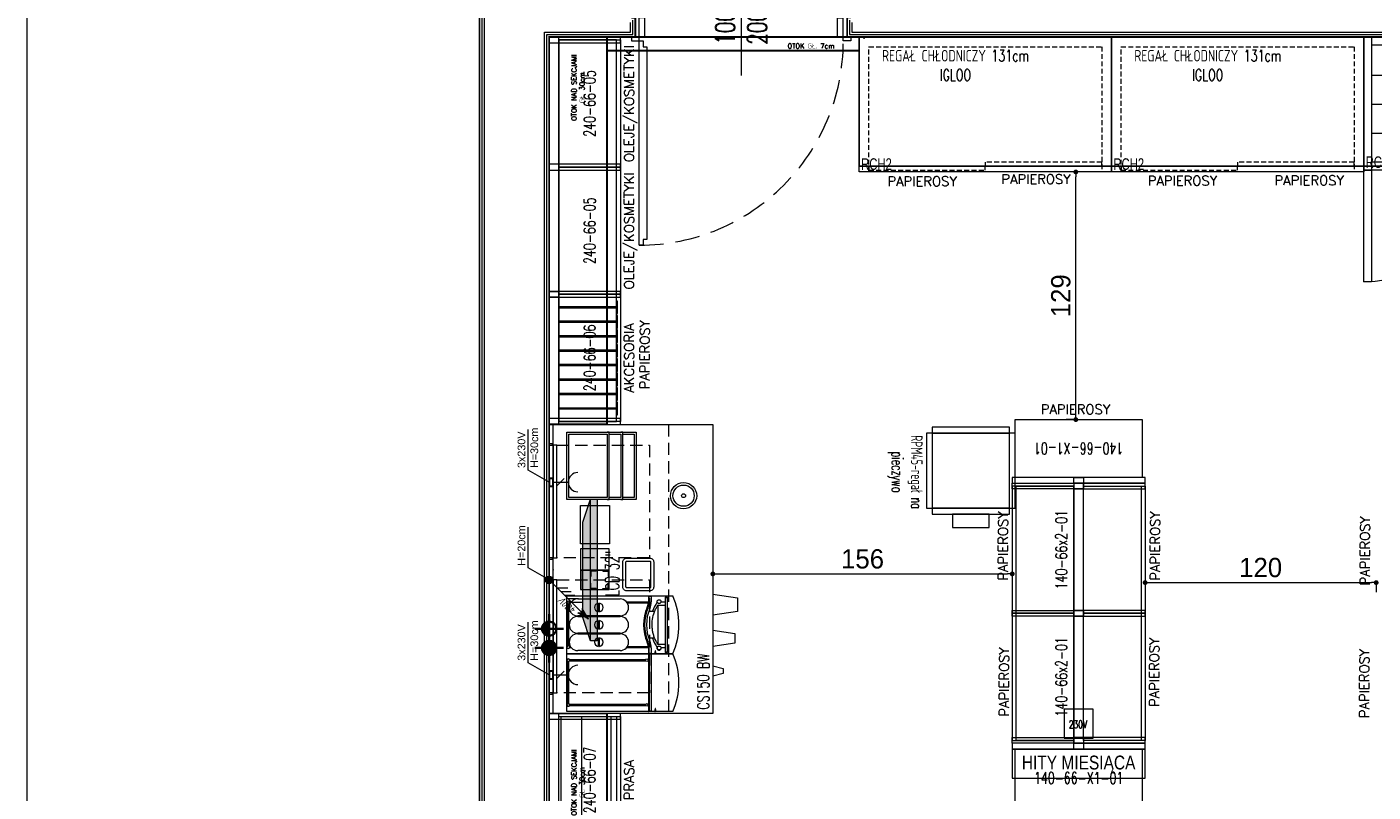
# Model space of a CAD drawing. Header units: millimetres. Extents: x -4835 to 23023, y -15404 to 3906.
# Tile 5 of 39: x -1839 to -1140, y 891 to 1288. Entities that reach past the tile are written whole.
import ezdxf
from ezdxf.enums import TextEntityAlignment as Align

# ---------------------------------------------------------------- set-up
doc = ezdxf.new("R2010")
doc.units = ezdxf.units.MM
doc.linetypes.add('DASHED', pattern=[19.05, 12.7, -6.35])
doc.layers.get('0').update_dxf_attribs({"lineweight": 9})
for name, color, linetype, lineweight in [('- AGP-1_OPISY', 7, 'Continuous', 9), ('Instalacje elektryczne', 1, 'Continuous', 15), ('Instalacje Wod-Kan', 92, 'Continuous', 35), ('MEBLE PKN', 150, 'Continuous', 9), ('Ślusarka_okienna', 30, 'Continuous', 13)]:
    doc.layers.add(name, color=color, linetype=linetype, lineweight=lineweight)
for name, color, linetype in [('Budowlane - Sciany Wew', 7, 'Continuous'), ('Indeksy_urządzeń_gastronomicznych', 242, 'Continuous'), ('Ściany', 51, 'Continuous')]:
    doc.layers.add(name, color=color, linetype=linetype)
doc.layers.add('Otok szary', color=7, linetype='Continuous', true_color=0x7d7d7d)
doc.styles.add('cebart', font='isocpeur.ttf', dxfattribs={"width": 0.7, "oblique": 15, "height": 10})
doc.styles.add('JACEK_07', font='simplex.shx', dxfattribs={"width": 0.7})
doc.styles.add('PL_D50', font='GOTHIC.TTF', dxfattribs={"height": 10})
doc.styles.add('RomanS', font='simplex.shx')
doc.styles.get("Standard").update_dxf_attribs({"font": 'arial.ttf'})
doc.styles.add('style1', font='simplex.shx', dxfattribs={"width": 0.6})
doc.dimstyles.new('PLANCO D50', dxfattribs={"dimscale": 0.5, "dimtxt": 10, "dimasz": 5, "dimexe": 10, "dimexo": 15, "dimgap": 5, "dimtad": 1, "dimdec": 0, "dimrnd": 0.5, "dimzin": 12, "dimtxsty": 'PL_D50', "dimblk": 'DOT', "dimcen": 1.25, "dimadec": 0, "dimazin": 0, "dimtfac": 1, "dimtdec": 0, "dimtmove": 1, "dimatfit": 3, "dimldrblk": 'DOT', "dimfxl": 10, "dimfxlon": 1, "dimarcsym": 0})

# ---------------------------------------------------------------- blocks, each defined once
blk = doc.blocks.new('*U234')
at = {"color": 7}
blk.add_lwpolyline([(55, 25), (55, -25)], dxfattribs=at)
for points in [[(-2, 5), (0, 5), (0, -5), (-2, -5), (-2, -7), (2, -7), (2, -5), (2, 7), (-2, 7), (-2, 5)], [(112, 5), (110, 5), (110, -5), (112, -5), (112, -7), (108, -7), (108, -5), (108, 7), (112, 7), (112, 5)], [(2, -5), (5, -5), (5, 5), (2, 5)], [(108, -5), (105, -5), (105, 5), (108, 5)]]:
    blk.add_lwpolyline(points)
blk.add_lwpolyline([(4, -7), (4, -10), (6, -10), (6, -110), (4, -110), (4, -113), (2, -113), (2, -7)], close=True)
at = {"linetype": 'DASHED'}
blk.add_arc((2, -7), 106, 270, 0, dxfattribs=at)
at = {"color": 7, "insert": (55, 0), "char_height": 10, "width": 10, "attachment_point": 5, "rotation": 90, "style": 'JACEK_07'}
blk.add_mtext('\\pxqc;100\\P200', dxfattribs=at)
blk = doc.blocks.new('40GAZ_podklad_lewy')
at = {"layer": 'Budowlane - Sciany Wew', "color": 251, "linetype": 'Continuous', "lineweight": 20}
for points in [[(1.25, -1.25), (1.25, -1496.75), (34.94, -1496.75), (34.94, -844.75), (79.67, -844.75), (79.67, -837.25)], [(192.17, -837.25), (192.17, -844.75), (794.93, -844.75), (794.93, -837.25)], [(2.5, -2.5), (2.5, -1495.5), (33.69, -1495.5), (33.69, -843.5), (78.42, -843.5), (78.42, -838.5)], [(193.42, -838.5), (193.42, -843.5), (793.68, -843.5), (793.68, -838.5)]]:
    blk.add_lwpolyline(points, dxfattribs=at)
at = {"layer": 'Ściany', "const_width": 1}
for points in [[(0, 0), (0, -1498), (36.19, -1498), (36.19, -846), (80.92, -846), (80.92, -836)], [(190.92, -836), (190.92, -846), (796.18, -846), (796.18, -836)]]:
    blk.add_lwpolyline(points, dxfattribs=at)
at = {"layer": 'Ślusarka_okienna'}
blk.add_blockref('*U234', (80.92, -841), dxfattribs=at)
blk = doc.blocks.new('kubki-z g góry')
for points in [[(6.17, 0), (4.79, -5.28), (3.48, -5.28), (2.17, -5.28), (0.79, 0)], [(24.71, 0), (23.02, -11.36), (20.47, -11.36), (17.93, -11.36), (16.24, 0)], [(43.44, 0), (41.52, -12.86), (37.98, -12.86), (34.44, -12.86), (32.52, 0)]]:
    blk.add_lwpolyline(points)
blk = doc.blocks.new('gn-230')
at = {"layer": 'Instalacje elektryczne'}
for p, q in [((-4, 0), (-19.8, 0)), ((-15.6, -3.8), (-8.1, 3.8))]:
    blk.add_line(p, q, dxfattribs=at)
at = {"layer": 'Instalacje elektryczne', "lineweight": 30}
blk.add_lwpolyline([(-4, -4), (0, -4), (0, 4), (-4, 4)], close=True, dxfattribs=at)
at = {"layer": 'Instalacje elektryczne'}
blk.add_arc((-29.8, 0), 10, 270, 90, dxfattribs=at)
blk = doc.blocks.new('Woda_zimna')
blk.add_hatch(color=256).paths.add_polyline_path([(0, 3.75, -0.414214), (3.75, 0), (-3.75, 0, -0.414214)])
for p, q in [((0, -7.5), (0, 7.5)), ((7.5, 0), (-7.5, 0))]:
    blk.add_line(p, q)
blk.add_circle((0, 0), 3.75)
blk = doc.blocks.new('Odplyw_wody')
blk.add_hatch(color=256).paths.add_polyline_path([(0, 3.75, -1), (0, -3.75, -1)])
for p, q in [((0, -7.5), (0, 7.5)), ((7.5, 0), (-7.5, 0))]:
    blk.add_line(p, q)
blk.add_circle((0, 0), 3.75)
blk = doc.blocks.new('K-400')
at = {"layer": 'Instalacje elektryczne'}
h = blk.add_hatch(color=256, dxfattribs=at)
h.paths.add_polyline_path([(40.8, 40.8), (33.9, 33.9), (34.3, 29.7)])
h.paths.add_polyline_path([(29.7, 34.3), (33.9, 33.9), (40.8, 40.8)])
blk.add_hatch(color=256, dxfattribs=at).paths.add_polyline_path([(4, 0, 1), (-4, 0, 1)])
for p, q in [((0, 0), (40.8, 40.8)), ((19.8, 30.4), (19.8, 19.8)), ((23.6, 34.2), (23.6, 23.6)), ((40.8, 40.8), (29.7, 34.3)), ((29.7, 34.3), (33.9, 33.9)), ((34.3, 29.7), (33.9, 33.9)), ((40.8, 40.8), (34.3, 29.7)), ((8.7, 19.3), (8.7, 8.7)), ((12.4, 23), (12.4, 12.4)), ((16.1, 26.7), (16.1, 16.1))]:
    blk.add_line(p, q, dxfattribs=at)
blk.add_circle((0, 0), 3.96, dxfattribs=at)
at = {"layer": 'Instalacje elektryczne', "style": 'cebart', "oblique": 15, "width": 0.7}
blk.add_text('400V', height=8, rotation=225, dxfattribs=at).set_placement((30.9, 28.4))
blk = doc.blocks.new('FRANKE Spectra VETRO S V')
at = {"layer": 'MEBLE PKN'}
for p, q in [((0, 0), (30, 0)), ((0, -423), (0, 0)), ((30, -1.3), (30, 0)), ((30, 0), (38, 0)), ((38, 0), (262, 0)), ((38, 0), (38, -1.3)), ((262, -1.3), (262, 0)), ((262, 0), (270, 0)), ((270, 0), (300, 0)), ((270, 0), (270, -1.3)), ((300, 0), (300, -423)), ((16, -276), (16, -56)), ((30, -23.8), (30, -12.7)), ((38, -12.7), (38, -17.9)), ((259.5, -4.5), (40.5, -4.5)), ((40.5, -9.5), (259.5, -9.5)), ((104, -56), (104, -276)), ((106, -276), (106, -56)), ((194, -56), (194, -276)), ((196, -276), (196, -56)), ((262, -17.9), (262, -12.7)), ((270, -12.7), (270, -23.8)), ((284, -56), (284, -276)), ((82.2, -162.5), (37.8, -162.5)), ((37.8, -169.5), (82.2, -169.5)), ((172.2, -162.5), (127.8, -162.5)), ((127.8, -169.5), (172.2, -169.5)), ((262.2, -162.5), (217.8, -162.5)), ((217.8, -169.5), (262.2, -169.5)), ((30, -423), (30, -308.2)), ((38, -314.1), (38, -422.6)), ((262, -422.6), (262, -314.1)), ((270, -308.2), (270, -423)), ((30, -423), (0, -423)), ((0, -550), (0, -423)), ((0.1, -457), (0.1, -426)), ((1.6, -426), (1.6, -457)), ((2, -438), (2, -428)), ((2, -428), (30, -428)), ((30, -438), (2, -438)), ((5, -424.5), (3.1, -424.5)), ((3.1, -458.5), (8.7, -458.5)), ((8.7, -460), (3.1, -460)), ((5, -428), (5, -423)), ((8.7, -458.5), (10.6, -458.5)), ((8.7, -458.5), (8.7, -460)), ((10.6, -460), (8.7, -460)), ((15.1, -458.5), (10.6, -458.5)), ((10.6, -460), (10.6, -458.5)), ((10.6, -460), (15.1, -460)), ((15.1, -460), (15.1, -458.5)), ((30, -510.7), (30, -488.5)), ((48.5, -472.6), (48.5, -473.7)), ((48.5, -473.7), (251.4, -473.7)), ((48.5, -510.7), (48.5, -473.7)), ((80, -456.2), (80, -425.1)), ((220, -425.1), (220, -456.2)), ((251.4, -473.7), (251.4, -472.6)), ((251.4, -473.7), (251.4, -510.7)), ((300, -423), (270, -423)), ((270, -428), (298, -428)), ((298, -438), (270, -438)), ((270, -488.5), (270, -510.7)), ((295, -423), (295, -428)), ((298, -428), (298, -438)), ((300, -423), (300, -550)), ((6, -512.2), (7.5, -510.7)), ((7.5, -512.2), (6, -512.2)), ((6, -512.2), (6, -521.2)), ((6, -521.2), (7.5, -521.2)), ((7.5, -522.7), (6, -521.2)), ((7.5, -510.7), (7.5, -512.2)), ((292.5, -510.7), (7.5, -510.7)), ((7.5, -512.2), (292.5, -512.2)), ((7.5, -521.2), (7.5, -512.2)), ((7.5, -521.2), (7.5, -522.7)), ((292.5, -521.2), (7.5, -521.2)), ((7.5, -522.7), (292.5, -522.7)), ((292.5, -510.7), (294, -512.2)), ((292.5, -512.2), (292.5, -510.7)), ((294, -512.2), (292.5, -512.2)), ((292.5, -512.2), (292.5, -521.2)), ((294, -521.2), (292.5, -522.7)), ((292.5, -521.2), (294, -521.2)), ((292.5, -522.7), (292.5, -521.2)), ((294, -521.2), (294, -512.2))]:
    blk.add_line(p, q, dxfattribs=at)
for centre in [(29.7, -478.7), (270.2, -478.7)]:
    blk.add_circle(centre, 9.8, dxfattribs=at)
for centre, radius, start, end in [((60, -56), 44, 0, 180), ((34, -7), 7, 20.92483, 339.07517), ((34, -7), 7, 339.07517, 20.92483), ((150, -56), 44, 0, 180), ((240, -56), 44, 0, 180), ((266, -7), 7, 159.07517, 200.92483), ((266, -7), 7, 200.92483, 159.07517), ((60, -166), 22.5, 8.94902, 171.05098), ((60, -166), 22.5, 188.94902, 351.05098), ((150, -166), 22.5, 8.94902, 171.05098), ((150, -166), 22.5, 188.94902, 351.05098), ((240, -166), 22.5, 8.94902, 171.05098), ((240, -166), 22.5, 188.94902, 351.05098), ((60, -276), 44, 180, 0), ((150, -276), 44, 180, 0), ((240, -276), 44, 180, 0), ((30, -348), 75, 276.1232, 293.16888), ((150, -628.4), 230, 66.83112, 113.16888), ((150, -628.4), 225, 66.83112, 113.16888), ((150, -628.4), 215, 66.83112, 113.16888), ((270, -348), 75, 246.83112, 263.8768), ((3.1, -426), 3, 90, 180), ((3.1, -457), 3, 180, 270), ((3.1, -426), 1.5, 90, 180), ((3.1, -457), 1.5, 180, 270), ((29.7, -478.7), 11.8, 64.38688, 271.21915), ((29.7, -478.7), 10.9, 66.70282, 271.3087), ((30, -348), 80, 270, 293.16888), ((30, -348), 75, 270, 276.1232), ((30, -348), 90, 270, 293.16888), ((150, -628.4), 197.4, 110.77174, 126.35998), ((150, -628.4), 197.4, 53.64002, 69.22826), ((270, -348), 90, 246.83112, 270), ((270, -348), 80, 246.83112, 270), ((270, -348), 75, 263.8768, 270), ((150, -214.4), 367.6, 245.91485, 294.08515)]:
    blk.add_arc(centre, radius, start, end, dxfattribs=at)
blk.add_open_spline([(48.5, -472.6), (53.3, -469.5), (58.3, -466.6), (69.2, -460.8), (75.3, -458.1), (87.5, -453.2), (93.7, -451.1), (106.1, -447.7), (112.4, -446.2), (125.2, -444), (131.8, -443.3), (151.7, -442), (165.2, -442.6), (191.7, -446.7), (204.7, -450.2), (223.1, -457.4), (229.1, -460.1), (240.6, -466), (246.2, -469.2), (251.4, -472.6)], degree=3, knots=[41.807527, 41.807527, 41.807527, 41.807527, 43.46432, 43.46432, 45.408669, 45.408669, 47.353018, 47.353018, 49.266227, 49.266227, 51.179436, 51.179436, 55.005855, 55.005855, 58.832274, 58.832274, 60.745484, 60.745484, 62.658693, 62.658693, 62.658693, 62.658693], dxfattribs=at)
blk = doc.blocks.new('lodówka na mleko franke')
at = {"layer": 'MEBLE PKN'}
for p, q in [((0, 0), (3, 0)), ((0, -42.3), (0, 0)), ((3, -0.13), (3, 0)), ((3, 0), (3.8, 0)), ((3.8, 0), (26.2, 0)), ((3.8, 0), (3.8, -0.13)), ((26.2, -0.13), (26.2, 0)), ((26.2, 0), (27, 0)), ((27, 0), (30, 0)), ((27, 0), (27, -0.13)), ((30, 0), (30, -42.3)), ((3, -40.98), (3, -1.27)), ((3.8, -1.27), (3.8, -40.98)), ((25.95, -0.45), (4.05, -0.45)), ((4.05, -0.95), (25.95, -0.95)), ((26.2, -40.98), (26.2, -1.27)), ((27, -1.27), (27, -40.98)), ((30.01, -42.3), (0, -42.3)), ((0, -55), (0, -42.3)), ((0.01, -45.7), (0.01, -42.6)), ((0.16, -42.6), (0.16, -45.7)), ((0.2, -43.8), (0.2, -42.8)), ((0.5, -42.45), (0.31, -42.45)), ((0.31, -45.85), (0.87, -45.85)), ((0.87, -46), (0.31, -46)), ((0.5, -42.8), (0.5, -42.3)), ((0.87, -45.85), (1.06, -45.85)), ((0.87, -45.85), (0.87, -46)), ((1.06, -46), (0.87, -46)), ((1.51, -45.85), (1.06, -45.85)), ((1.06, -46), (1.06, -45.85)), ((1.06, -46), (1.51, -46)), ((1.51, -46), (1.51, -45.85)), ((30, -42.3), (30, -55))]:
    blk.add_line(p, q, dxfattribs=at)
for points in [[(30.2, -42.8), (0, -42.8)], [(30.2, -43.8), (0, -43.8)]]:
    blk.add_lwpolyline(points, dxfattribs=at)
for centre in [(3.4, -41.55), (26.6, -41.55)]:
    blk.add_circle(centre, 0.7, dxfattribs=at)
for centre, radius, start, end in [((3.4, -0.7), 0.7, 20.92483, 339.07517), ((3.4, -0.7), 0.7, 339.07517, 20.92483), ((26.6, -0.7), 0.7, 159.07517, 200.92483), ((26.6, -0.7), 0.7, 200.92483, 159.07517), ((0.31, -42.6), 0.3, 90, 180), ((0.31, -45.7), 0.3, 180, 270), ((0.31, -42.6), 0.15, 90, 180), ((0.31, -45.7), 0.15, 180, 270), ((15, -21.44), 36.76, 245.91485, 294.08515)]:
    blk.add_arc(centre, radius, start, end, dxfattribs=at)
blk = doc.blocks.new('ekspozytor- pokrywki i cukier')
at = {"layer": 'MEBLE PKN'}
for points in [[(5, 11), (5, 0), (-10, 0), (-10, 11)], [(5, 0), (5, -10), (-10, -10), (-10, 0)]]:
    blk.add_lwpolyline(points, close=True, dxfattribs=at)
for points in [[(4, 0), (4, -10)], [(-9.75, -3.25), (-9.75, -0.25), (-6.75, -0.25), (-6.75, -0.5), (-9.5, -0.5), (-9.5, -3.25), (-9.75, -3.25)], [(-9.75, -6.75), (-9.75, -9.75), (-6.75, -9.75), (-6.75, -9.5), (-9.5, -9.5), (-9.5, -6.75), (-9.75, -6.75)], [(-0.25, -3.25), (-0.25, -0.25), (-3.25, -0.25), (-3.25, -0.5), (-0.5, -0.5), (-0.5, -3.25), (-0.25, -3.25)], [(-0.25, -6.75), (-0.25, -9.75), (-3.25, -9.75), (-3.25, -9.5), (-0.5, -9.5), (-0.5, -6.75), (-0.25, -6.75)]]:
    blk.add_lwpolyline(points, dxfattribs=at)
blk = doc.blocks.new('witryna A')
at = {"layer": 'MEBLE PKN'}
blk.add_lwpolyline([(-5, 0), (30, 0), (30, -36), (-5, -36)], close=True, dxfattribs=at)
for points in [[(-4, -21), (-4, -1), (29, -1), (29, -21)], [(-5, -21), (-5, -22), (30, -22), (30, -21)], [(29, -21), (-4, -21)], [(-4, -28), (-4, -22)], [(29, -22), (29, -28)], [(-5, -28), (-5, -29), (30, -29), (30, -28)], [(29, -28), (-4, -28)], [(29, -29), (29, -35), (-4, -35), (-4, -29)]]:
    blk.add_lwpolyline(points, dxfattribs=at)
blk = doc.blocks.new('*U299')
for points in [[(0, 0), (150, 0)], [(10, -2), (10.2, -2), (10.2, -1.8), (10.5, -1.8), (10.5, -2), (10.5, -2), (10.7, -2), (10.7, 0), (10, 0), (10, -2)], [(69.3, -2), (69.5, -2), (69.5, -1.8), (69.8, -1.8), (69.8, -2), (69.8, -2), (70, -2), (70, 0), (69.3, 0), (69.3, -2)], [(80, -2), (80.2, -2), (80.2, -1.8), (80.5, -1.8), (80.5, -2), (80.5, -2), (80.7, -2), (80.7, 0), (80, 0), (80, -2)], [(139.3, -2), (139.5, -2), (139.5, -1.8), (139.8, -1.8), (139.8, -2), (139.8, -2), (140, -2), (140, 0), (139.3, 0), (139.3, -2)], [(0, -2), (9.3, -2)], [(140, -2), (150, -2), (150, -85), (0, -85), (0, -2), (10, -2)], [(10.7, -2), (69.3, -2)], [(10.7, -2), (69.3, -2)], [(70, -2), (80, -2)], [(80.7, -2), (139.3, -2)], [(80.7, -2), (139.3, -2)]]:
    blk.add_lwpolyline(points)
at = {"linetype": 'DASHED', "ltscale": 0.5}
blk.add_lwpolyline([(0, 0), (150, 0), (150, -62), (0, -62)], close=True, dxfattribs=at)
for points in [[(10.7, -2), (10.7, -4), (69.3, -4), (69.3, -2)], [(80.7, -2), (80.7, -4), (139.3, -4), (139.3, -2)], [(88, -16.2), (108, -16.2), (108, -31.4), (88, -31.4)]]:
    blk.add_lwpolyline(points, close=True)
at = {"color": 253, "linetype": 'DASHED', "ltscale": 0.5, "true_color": 0x9e9e9e}
for points in [[(10.7, -4), (69.3, -4), (69.3, -52.03), (10.7, -52.03)], [(80.7, -4), (139.3, -4), (139.3, -52.03), (80.7, -52.03)]]:
    blk.add_lwpolyline(points, close=True, dxfattribs=at)
blk.add_lwpolyline([(63.64, -46.29), (63.64, -40.29, -0.414214), (65.64, -38.29), (78.64, -38.29, -0.414214), (80.64, -40.29), (80.64, -52.29, -0.414215), (78.64, -54.29), (65.64, -54.29, -0.414217), (63.64, -52.29, 0.000006), (63.64, -46.29)], format="xyb")
blk.add_lwpolyline([(65.24, -46.29), (65.24, -40.29, -0.414214), (65.64, -39.89), (78.64, -39.89, -0.414214), (79.04, -40.29), (79.04, -52.29, -0.414214), (78.64, -52.69), (65.64, -52.69, -0.414217), (65.24, -52.29, 0.000006)], format="xyb", close=True)
for radius in [6.8, 5.5, 1]:
    blk.add_circle((113, -69.8), radius)
at = {"layer": 'Instalacje elektryczne'}
for points in [[(20, 0), (26.25, 10.83), (47.42, 10.83)], [(69.3, 0), (75.55, 10.83), (96.72, 10.83)], [(120, 0), (126.25, 10.83), (147.42, 10.83)]]:
    blk.add_lwpolyline(points, dxfattribs=at)
for name, p in [('lodówka na mleko franke', (1, -9.2)), ('witryna A', (116, -9.2)), ('kubki-z g góry', (18.53, -85))]:
    blk.add_blockref(name, p)
at = {"xscale": 0.1, "yscale": 0.1, "zscale": 0.1}
blk.add_blockref('FRANKE Spectra VETRO S V', (31, -9.2), dxfattribs=at)
at = {"xscale": -1, "rotation": 270.0000000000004}
blk.add_blockref('ekspozytor- pokrywki i cukier', (74.39, -21.2), dxfattribs=at)
at = {"layer": 'Instalacje elektryczne', "xscale": 0.5, "yscale": 0.5, "zscale": 0.5}
for name, p, rotation in [('gn-230', (20, 0), 90), ('K-400', (69.3, 0), 180), ('gn-230', (120, 0), 90)]:
    blk.add_blockref(name, p, dxfattribs=dict(at, rotation=rotation))
at = {"layer": 'Instalacje Wod-Kan'}
for name, p in [('Odplyw_wody', (34, 0)), ('Woda_zimna', (44, 0))]:
    blk.add_blockref(name, p, dxfattribs=at)
at = {"color": 7, "insert": (152, -83), "char_height": 6, "width": 150, "attachment_point": 9, "style": 'JACEK_07'}
blk.add_mtext('\\pxql;CS150 BW', dxfattribs=at)
at = {"layer": 'Instalacje elektryczne', "char_height": 4, "width": 32.4538, "attachment_point": 1}
for s, insert in [('3x230V\\PH=30cm', (27.36, 16.39)), ('H=20cm', (76.66, 16.39)), ('3x230V\\PH=30cm', (127.36, 16.39))]:
    blk.add_mtext(s, dxfattribs=dict(at, insert=insert))
blk = doc.blocks.new('*U307')
for points in [[(-3, 33), (-3, -33), (-33, -33), (-33, 33)], [(-3, 34.5), (-3, -34.5), (0, -34.5), (0, 34.5)], [(0, -2.5), (-3, -2.5), (-3, 2.5), (0, 2.5)]]:
    blk.add_lwpolyline(points, close=True)
at = {"color": 7, "insert": (-18, 0), "char_height": 6, "width": 66, "attachment_point": 5, "rotation": 270, "style": 'JACEK_07'}
blk.add_mtext('140-66-X1-01', dxfattribs=at)
blk = doc.blocks.new('*U308')
for points in [[(-3, 33), (-3, -33), (-33, -33), (-33, 33)], [(-3, 34.5), (-3, -34.5), (0, -34.5), (0, 34.5)], [(0, -2.5), (-3, -2.5), (-3, 2.5), (0, 2.5)]]:
    blk.add_lwpolyline(points, close=True)
at = {"color": 7, "insert": (-18, 0), "char_height": 6, "width": 66, "attachment_point": 5, "rotation": 270, "style": 'JACEK_07'}
blk.add_mtext('140-66-X1-01', dxfattribs=at)
blk = doc.blocks.new('*U311')
for points in [[(0, -2.5), (0, 34.5), (3, 34.5), (3, -2.5), (0, -2.5)], [(1.5, 32.5), (67.5, 32.5), (67.5, 2.5), (1.5, 2.5)], [(66, -2.5), (66, 34.5), (69, 34.5), (69, -2.5), (66, -2.5)], [(0, 2.5), (0, -34.5), (3, -34.5), (3, 2.5), (0, 2.5)], [(0, 2.5), (3, 2.5), (3, -2.5), (0, -2.5)], [(66, 2.5), (66, -34.5), (69, -34.5), (69, 2.5), (66, 2.5)], [(69, 2.5), (66, 2.5), (66, -2.5), (69, -2.5)], [(1.5, -2.5), (67.5, -2.5), (67.5, -32.5), (1.5, -32.5)]]:
    blk.add_lwpolyline(points, close=True)
for points in [[(1.5, 2.5), (67.5, 2.5), (67.5, 34.5), (1.5, 34.5), (1.5, 2.5)], [(1.5, -2.5), (67.5, -2.5), (67.5, -34.5), (1.5, -34.5), (1.5, -2.5)]]:
    blk.add_lwpolyline(points)
at = {"color": 7, "insert": (34.5, 9), "char_height": 6, "width": 69, "attachment_point": 5, "style": 'JACEK_07'}
blk.add_mtext('140-66x2-01', dxfattribs=at)
blk = doc.blocks.new('*U312')
for points in [[(0, -2.5), (0, 34.5), (3, 34.5), (3, -2.5), (0, -2.5)], [(1.5, 32.5), (67.5, 32.5), (67.5, 2.5), (1.5, 2.5)], [(66, -2.5), (66, 34.5), (69, 34.5), (69, -2.5), (66, -2.5)], [(0, 2.5), (0, -34.5), (3, -34.5), (3, 2.5), (0, 2.5)], [(0, 2.5), (3, 2.5), (3, -2.5), (0, -2.5)], [(66, 2.5), (66, -34.5), (69, -34.5), (69, 2.5), (66, 2.5)], [(69, 2.5), (66, 2.5), (66, -2.5), (69, -2.5)], [(1.5, -2.5), (67.5, -2.5), (67.5, -32.5), (1.5, -32.5)]]:
    blk.add_lwpolyline(points, close=True)
for points in [[(1.5, 2.5), (67.5, 2.5), (67.5, 34.5), (1.5, 34.5), (1.5, 2.5)], [(1.5, -2.5), (67.5, -2.5), (67.5, -34.5), (1.5, -34.5), (1.5, -2.5)]]:
    blk.add_lwpolyline(points)
at = {"color": 7, "insert": (34.5, 9), "char_height": 6, "width": 69, "attachment_point": 5, "style": 'JACEK_07'}
blk.add_mtext('140-66x2-01', dxfattribs=at)
blk = doc.blocks.new('Hity Miesiąca')
at = {"layer": 'MEBLE PKN', "color": 242}
blk.add_lwpolyline([(-7.5, 20.75), (-7.5, 5.75), (7.5, 5.75), (7.5, 20.75), (-7.5, 20.75)], dxfattribs=at)
blk.add_lwpolyline([(-34.5, 0), (-34.5, -15), (34.5, -15), (34.5, 0)], close=True, dxfattribs=at)
at = {"layer": 'MEBLE PKN', "color": 242, "attachment_point": 1}
for s, insert, char_height, width, style in [('230V', (-5.07, 14.79), 4, 40.9208, 'JACEK_07'), ('\\pxqc;{\\fArial|b0|i0|c238|p34;\\W0.8;HITY MIESIĄCA}', (-32.07, -3.37), 7.2, 64.08, 'RomanS')]:
    blk.add_mtext(s, dxfattribs=dict(at, insert=insert, char_height=char_height, width=width, style=style))
blk = doc.blocks.new('Regały mobilne')
at = {"layer": 'MEBLE PKN'}
for points in [[(3, 0), (3, -46), (42, -46), (42, 0)], [(0, -43), (45, -43), (45, -3), (0, -3)], [(0, -3), (0, -43), (3, -43), (3, -3)], [(42, -3), (42, -43), (45, -43), (45, -3)], [(45, -13.5), (45, -32.5), (52, -32.5), (52, -13.5)]]:
    blk.add_lwpolyline(points, close=True, dxfattribs=at)
at = {"layer": '- AGP-1_OPISY', "color": 7, "insert": (23.29, -57.06), "char_height": 6, "width": 50, "attachment_point": 5, "style": 'style1'}
blk.add_mtext('RPM45-regał na pieczywo', dxfattribs=at)
blk = doc.blocks.new('_Dot')
at = {"color": 0, "linetype": 'ByBlock', "lineweight": -2}
blk.add_line((-0.5, 0), (-1, 0), dxfattribs=at)
at = {"color": 0, "linetype": 'ByBlock', "const_width": 0.5}
blk.add_lwpolyline([(-0.25, 0, 1), (0.25, 0, 1)], format="xyb", close=True, dxfattribs=at)
blk = doc.blocks.new('*D176')
at = {"color": 0, "lineweight": -2}
for p, q in [((15099.3, 8470.81), (15099.3, 8465.41)), ((15101.8, 8470.41), (15252.26, 8470.41)), ((15254.76, 8470.81), (15254.76, 8465.41))]:
    blk.add_line(p, q, dxfattribs=at)
at = {"layer": 'Defpoints', "color": 0}
for p in [(15099.3, 8548), (15254.76, 8487.5), (15254.76, 8470.41)]:
    blk.add_point(p, dxfattribs=at)
at = {"color": 0, "linetype": 'ByBlock', "lineweight": -2, "xscale": 2.5, "yscale": 2.5, "zscale": 2.5, "rotation": 180}
blk.add_blockref('_Dot', (15099.3, 8470.41), dxfattribs=at)
at = {"color": 0, "linetype": 'ByBlock', "lineweight": -2, "xscale": 2.5, "yscale": 2.5, "zscale": 2.5}
blk.add_blockref('_Dot', (15254.76, 8470.41), dxfattribs=at)
at = {"color": 0, "insert": (15177.03, 8478.16), "char_height": 10, "attachment_point": 5, "style": 'PL_D50'}
blk.add_mtext('156', dxfattribs=at)
blk = doc.blocks.new('*D177')
at = {"color": 0, "lineweight": -2}
for p, q in [((15323.76, 8466.31), (15323.76, 8460.91)), ((15326.26, 8465.91), (15441.26, 8465.91)), ((15443.76, 8466.31), (15443.76, 8460.91))]:
    blk.add_line(p, q, dxfattribs=at)
at = {"layer": 'Defpoints', "color": 0}
for p in [(15323.76, 8516), (15443.76, 8516), (15443.76, 8465.91)]:
    blk.add_point(p, dxfattribs=at)
at = {"color": 0, "linetype": 'ByBlock', "lineweight": -2, "xscale": 2.5, "yscale": 2.5, "zscale": 2.5, "rotation": 180}
blk.add_blockref('_Dot', (15323.76, 8465.91), dxfattribs=at)
at = {"color": 0, "linetype": 'ByBlock', "lineweight": -2, "xscale": 2.5, "yscale": 2.5, "zscale": 2.5}
blk.add_blockref('_Dot', (15443.76, 8465.91), dxfattribs=at)
at = {"color": 0, "insert": (15383.76, 8473.66), "char_height": 10, "attachment_point": 5, "style": 'PL_D50'}
blk.add_mtext('120', dxfattribs=at)
blk = doc.blocks.new('*D181')
at = {"color": 0, "lineweight": -2}
for p, q in [((15288.17, 8679), (15282.77, 8679)), ((15287.77, 8553), (15287.77, 8676.5)), ((15287.77, 8550.5), (15282.77, 8550.5))]:
    blk.add_line(p, q, dxfattribs=at)
at = {"layer": 'Defpoints', "color": 0}
for p in [(15287.77, 8679), (15301.27, 8679), (15289.26, 8550.5)]:
    blk.add_point(p, dxfattribs=at)
at = {"color": 0, "linetype": 'ByBlock', "lineweight": -2, "xscale": 2.5, "yscale": 2.5, "zscale": 2.5}
for p, rotation in [((15287.77, 8679), 90), ((15287.77, 8550.5), 270)]:
    blk.add_blockref('_Dot', p, dxfattribs=dict(at, rotation=rotation))
at = {"color": 0, "insert": (15280.02, 8614.75), "char_height": 10, "attachment_point": 5, "rotation": 90, "style": 'PL_D50'}
blk.add_mtext('129', dxfattribs=at)
blk = doc.blocks.new('240-66-06')
for points in [[(0, 0), (66, 0), (66, -32), (0, -32), (0, 0)], [(0, 0), (66, 0), (66, -32), (0, -32), (0, 0)], [(6.5, 0), (6.5, -30), (7, -30), (7, 0)], [(14, 0), (14, -30), (14.5, -30), (14.5, 0)], [(21.5, 0), (21.5, -30), (22, -30), (22, 0)], [(29, 0), (29, -30), (29.5, -30), (29.5, 0)], [(36.5, 0), (36.5, -30), (37, -30), (37, 0)], [(44, 0), (44, -30), (44.5, -30), (44.5, 0)], [(51.5, 0), (51.5, -30), (52, -30), (52, 0)], [(59, 0), (59, -30), (59.5, -30), (59.5, 0)]]:
    blk.add_lwpolyline(points)
for points in [[(66, 0), (0, 0), (0, -30), (66, -30)], [(64.5, 5), (64.5, -32), (67.5, -32), (67.5, 5), (64.5, 5)], [(64.5, 5), (67.5, 5), (67.5, 0), (64.5, 0)], [(3.5, -30.5), (10, -30.5), (10, -30), (3.5, -30)], [(11, -30.5), (17.5, -30.5), (17.5, -30), (11, -30)], [(18.5, -30.5), (25, -30.5), (25, -30), (18.5, -30)], [(26, -30.5), (32.5, -30.5), (32.5, -30), (26, -30)], [(33.5, -30.5), (40, -30.5), (40, -30), (33.5, -30)], [(41, -30.5), (47.5, -30.5), (47.5, -30), (41, -30)], [(48.5, -30.5), (55, -30.5), (55, -30), (48.5, -30)], [(56, -30.5), (62.5, -30.5), (62.5, -30), (56, -30)]]:
    blk.add_lwpolyline(points, close=True)
at = {"color": 7, "insert": (33, -16), "char_height": 6, "width": 66, "attachment_point": 5, "style": 'JACEK_07'}
blk.add_mtext('240-66-06', dxfattribs=at)
at = {"style": 'RomanS'}
blk.add_attdef('KATEGORIA', text='', height=5, dxfattribs=at).set_placement((33, -34), align=Align.TOP_CENTER)
blk = doc.blocks.new('*U478')
blk.add_lwpolyline([(-1.5, 0), (-1.5, -37), (1.5, -37), (1.5, 0), (-1.5, 0), (-1.5, -5), (1.5, -5)])
ref = blk.add_blockref('240-66-06', (0, -5))
ref.add_attrib('KATEGORIA', 'AKCESORIA', dxfattribs={"color": 7, "height": 5, "style": 'RomanS'}).set_placement((33, -39), align=Align.TOP_CENTER)
blk = doc.blocks.new('240-66-05')
blk.add_lwpolyline([(0, 0), (66, 0), (66, -32), (0, -32), (0, 0)])
blk.add_lwpolyline([(0, 0), (66, 0), (66, -32), (0, -32), (0, 0)])
for points in [[(66, 0), (0, 0), (0, -30), (66, -30)], [(64.5, 5), (64.5, -32), (67.5, -32), (67.5, 5), (64.5, 5)], [(67.5, 5), (64.5, 5), (64.5, 0), (67.5, 0)]]:
    blk.add_lwpolyline(points, close=True)
at = {"color": 7, "insert": (33, -16), "char_height": 6, "width": 66, "attachment_point": 5, "style": 'JACEK_07'}
blk.add_mtext('240-66-05', dxfattribs=at)
at = {"style": 'RomanS'}
blk.add_attdef('KATEGORIA', text='', height=5, dxfattribs=at).set_placement((33, -34), align=Align.TOP_CENTER)
blk = doc.blocks.new('*U479')
blk.add_lwpolyline([(-1.5, 0), (-1.5, -37), (1.5, -37), (1.5, 0), (-1.5, 0), (-1.5, -5), (1.5, -5)])
ref = blk.add_blockref('240-66-05', (0, -5))
ref.add_attrib('KATEGORIA', 'OLEJE/KOSMETYKI', dxfattribs={"color": 7, "height": 5, "style": 'RomanS'}).set_placement((33, -39), align=Align.TOP_CENTER)
blk = doc.blocks.new('*U480')
blk.add_lwpolyline([(-1.5, 0), (-1.5, -37), (1.5, -37), (1.5, 0), (-1.5, 0), (-1.5, -5), (1.5, -5)])
ref = blk.add_blockref('240-66-05', (0, -5))
ref.add_attrib('KATEGORIA', 'OLEJE/KOSMETYKI', dxfattribs={"color": 7, "height": 5, "style": 'RomanS'}).set_placement((33, -39), align=Align.TOP_CENTER)
blk = doc.blocks.new('240-66-07')
for p, q in [((0, -1.15), (66, -1.15)), ((0, -11.88), (66, -11.88)), ((0, -27.26), (66, -27.26))]:
    blk.add_line(p, q)
for points in [[(0, 0), (66, 0), (66, -30), (0, -30)], [(64.5, 5), (64.5, -32), (67.5, -32), (67.5, 5), (64.5, 5)], [(67.5, 5), (64.5, 5), (64.5, 0), (67.5, 0)]]:
    blk.add_lwpolyline(points, close=True)
blk.add_lwpolyline([(0, 0), (66, 0), (66, -32), (0, -32), (0, 0)])
at = {"color": 7, "insert": (33, -16), "char_height": 6, "width": 66, "attachment_point": 5, "style": 'JACEK_07'}
blk.add_mtext('240-66-07', dxfattribs=at)
at = {"style": 'RomanS'}
blk.add_attdef('KATEGORIA', text='', height=5, dxfattribs=at).set_placement((33, -34), align=Align.TOP_CENTER)
blk = doc.blocks.new('*U481')
blk.add_lwpolyline([(-1.5, 0), (-1.5, -37), (1.5, -37), (1.5, 0), (-1.5, 0), (-1.5, -5), (1.5, -5)])
ref = blk.add_blockref('240-66-07', (0, -5))
ref.add_attrib('KATEGORIA', 'PRASA', dxfattribs={"color": 7, "height": 5, "style": 'RomanS'}).set_placement((33, -39), align=Align.TOP_CENTER)
blk = doc.blocks.new('*U392')
for p, q in [((58, -20), (4, -20)), ((58, -35), (4, -35)), ((58, -50), (4, -50))]:
    blk.add_line(p, q)
for points in [[(0, -69), (0, 0)], [(0, 0), (62, 0)], [(4, 0), (4, -69)], [(58, -69), (58, 0)], [(62, 0), (62, -69)], [(4, -4), (58, -4)], [(58, -4), (58, -65)], [(62, -69), (0, -69)], [(58, -65), (4, -65)]]:
    blk.add_lwpolyline(points)
blk.add_lwpolyline([(0, -69), (4, -69), (4, -127), (0, -127)], close=True)
blk.add_arc((0, -69), 58, 270, 0)
at = {"color": 242, "insert": (31.25, -32.5), "char_height": 6, "width": 62.5, "attachment_point": 5, "style": 'JACEK_07'}
blk.add_mtext('REGAŁ\\PCHŁODNICZY\\P62cm\\PIGLOO', dxfattribs=at)
at = {"layer": 'Indeksy_urządzeń_gastronomicznych', "color": 242, "insert": (1, -68), "char_height": 6, "width": 36.1, "attachment_point": 7, "style": 'JACEK_07'}
blk.add_mtext('\\pxql;{\\fArial|b0|i0|c238|p34;RCH1}', dxfattribs=at)
blk = doc.blocks.new('Regał chłodniczy IGLOO 131cm')
blk.add_lwpolyline([(0, 0), (131, 0), (131, -70), (0, -70), (0, 0)])
at = {"linetype": 'DASHED', "ltscale": 0.2}
for points in [[(5, -5), (126, -5), (126, -70), (5, -70)], [(5, -69), (65.5, -69), (65.5, -67), (5, -67)], [(65.5, -67), (126, -67), (126, -65), (65.5, -65)]]:
    blk.add_lwpolyline(points, close=True, dxfattribs=at)
at = {"color": 242, "insert": (50.02, -14.68), "char_height": 6, "width": 96.0449, "attachment_point": 5, "style": 'JACEK_07'}
blk.add_mtext('REGAŁ CHŁODNICZY 131cm\\PIGLOO', dxfattribs=at)
blk = doc.blocks.new('*U393')
blk.add_blockref('Regał chłodniczy IGLOO 131cm', (0, 0))
at = {"layer": 'Indeksy_urządzeń_gastronomicznych', "color": 242, "insert": (1, -69), "char_height": 6, "width": 36.1, "attachment_point": 7, "style": 'JACEK_07'}
blk.add_mtext('\\pxql;{\\fArial|b0|i0|c238|p34;RCH2}', dxfattribs=at)
blk = doc.blocks.new('*U394')
blk.add_blockref('Regał chłodniczy IGLOO 131cm', (0, 0))
at = {"layer": 'Indeksy_urządzeń_gastronomicznych', "color": 242, "insert": (1, -69), "char_height": 6, "width": 36.1, "attachment_point": 7, "style": 'JACEK_07'}
blk.add_mtext('\\pxql;{\\fArial|b0|i0|c238|p34;RCH2}', dxfattribs=at)
blk = doc.blocks.new('*U405')
at = {"linetype": 'DASHED', "const_width": 1}
blk.add_lwpolyline([(-299, 0), (25, 0), (25, -67), (-299, -67)], close=True, dxfattribs=at)
at = {"layer": 'Otok szary'}
blk.add_lwpolyline([(-296.78, -0.65), (-296.28, -0.65), (-296.28, -0.65)], dxfattribs=at)
at = {"insert": (0, -33.5), "char_height": 2.5, "width": 50, "attachment_point": 5, "style": 'style1'}
blk.add_mtext('OTOK NAD LODÓWKAMI\\PGŁ. 67cm', dxfattribs=at)
blk = doc.blocks.new('*U410')
at = {"linetype": 'DASHED', "const_width": 1}
blk.add_lwpolyline([(-105.97, 0), (25, 0), (25, -7), (-105.97, -7)], close=True, dxfattribs=at)
at = {"insert": (0, -4.62), "char_height": 2.5, "width": 50, "attachment_point": 5, "style": 'RomanS'}
blk.add_mtext('OTOK GŁ. 7cm', dxfattribs=at)
blk = doc.blocks.new('*U415')
at = {"linetype": 'DASHED', "const_width": 1}
blk.add_lwpolyline([(-174.76, 0), (26.24, 0), (26.24, -30), (-174.76, -30)], close=True, dxfattribs=at)
at = {"insert": (0, -15), "char_height": 2.5, "width": 50, "attachment_point": 5, "style": 'RomanS'}
blk.add_mtext('OTOK NAD SEKCJAMI \\PGŁ. 30cm', dxfattribs=at)
blk = doc.blocks.new('*U420')
at = {"linetype": 'DASHED', "const_width": 1}
blk.add_lwpolyline([(-33.21, 0), (35.79, 0), (35.79, -30), (-33.21, -30)], close=True, dxfattribs=at)
at = {"insert": (0, -15), "char_height": 2.5, "width": 50, "attachment_point": 5, "style": 'RomanS'}
blk.add_mtext('OTOK NAD SEKCJAMI \\PGŁ. 30cm', dxfattribs=at)
blk = doc.blocks.new('32 LCD top')
at = {"true_color": 0xff2929}
h = blk.add_hatch(color=20, dxfattribs=at)
h.dxf.hatch_style = 1
h.paths.add_polyline_path([(3611.7, 2127.95), (3611.7, 2131.48), (3623.7, 2135.48), (3673.17, 2135.48), (3685.17, 2131.48), (3685.17, 2127.95)])
blk.add_line((3611.7, 2131.48), (3685.17, 2131.48))
blk.add_lwpolyline([(3611.7, 2127.95), (3611.7, 2131.48), (3623.7, 2135.48), (3673.17, 2135.48), (3685.17, 2131.48), (3685.17, 2127.95)], close=True)
blk.add_point((3648.43, 2150.95))
at = {"insert": (3634.87, 2123.65), "char_height": 7, "attachment_point": 1, "style": 'style1'}
blk.add_mtext_dynamic_manual_height_columns('LCD 32"', width=39.5076, gutter_width=50, heights=[0], dxfattribs=at)
blk = doc.blocks.new('C')
at = {"color": 6}
blk.add_blockref('40GAZ_podklad_lewy', (14978.11, 9594.99), dxfattribs=at)
for name, p, rotation in [('*U415', (15014.3, 8722.75), 90), ('*U480', (15014.3, 8681.5), 90), ('*U479', (15014.3, 8615.5), 90), ('*U478', (15014.3, 8549.5), 90), ('Regały mobilne', (15256.26, 8546.5), 270), ('*U308', (15289.26, 8517.5), 270), ('*U299', (15014.3, 8398), 90), ('*U311', (15289.26, 8448.5), 90), ('32 LCD top', (17167.25, 4824.02), 90), ('*U312', (15289.26, 8382.5), 90), ('*U420', (15014.3, 8362.2), 90), ('*U481', (15014.3, 8330.5), 90), ('*U307', (15289.26, 8382.5), 90)]:
    blk.add_blockref(name, p, dxfattribs=dict(rotation=rotation))
for name, p in [('*U410', (15150.27, 8749)), ('*U405', (15474.27, 8749)), ('*U393', (15175.27, 8749)), ('*U394', (15306.27, 8749)), ('*U392', (15437.27, 8749)), ('Hity Miesiąca', (15289.26, 8379.5))]:
    blk.add_blockref(name, p)
at = {"style": 'RomanS'}
for tag, p in [('PIWO', (15207.95, 8676.64)), ('PIWO', (15267.09, 8677.75)), ('NAP.KOLOR/SOKI', (15343.12, 8676.92)), ('NABIAŁ/WODA', (15408.98, 8677.12)), ('ART.SPOŻ/PIECZYWO', (15532.08, 8676.66)), ('WODA', (15287.59, 8558.33)), ('NAP.FUNKCJO', (15477.31, 8560.33)), ('NAP.FUNKCJO', (15590.48, 8190.22))]:
    blk.add_attdef(tag, text='', height=5, dxfattribs=at).set_placement(p, align=Align.TOP_CENTER)
for tag, p in [('HIGIENA/SEZON', (15061.42, 8584.21)), ('NAP.KOLOR', (15247.47, 8484.93)), ('PIWO', (15326.45, 8485.01)), ('CIASTKA', (15515.92, 8480.98)), ('SOKI', (15435.42, 8482.47)), ('CHIPSY/SŁONE', (15435.11, 8413.61)), ('NAP.KOLOR', (15248.06, 8414.46)), ('SŁODYCZE', (15516.21, 8415.79)), ('PIWO', (15326.04, 8419.43))]:
    blk.add_attdef(tag, text='', height=5, rotation=90, dxfattribs=at).set_placement(p, align=Align.TOP_CENTER)
dim = blk.add_linear_dim(base=(15287.7694, 8678.9968), p1=(15289.2631, 8550.4969), p2=(15301.27, 8678.9968), angle=90, dimstyle='PLANCO D50', override={"dimtxsty": 'PL_D50', "dimldrblk": 'Dot', "dimfxl": 0.8})
dim.commit()
dim.dimension.update_dxf_attribs({"geometry": '*D181', "text_midpoint": (15280.0178, 8614.7469)})
for base, p1, p2, picture, middle in [((15254.76, 8470.41), (15099.3, 8548), (15254.76, 8487.5), '*D176', (15177.03, 8478.16)), ((15443.76, 8465.91), (15323.76, 8516), (15443.76, 8516), '*D177', (15383.76, 8473.66))]:
    dim = blk.add_linear_dim(base=base, p1=p1, p2=p2, dimstyle='PLANCO D50', override={"dimtxsty": 'PL_D50', "dimldrblk": 'Dot', "dimfxl": 0.8})
    dim.commit()
    dim.dimension.update_dxf_attribs({"geometry": picture, "text_midpoint": middle})

msp = doc.modelspace()

# ---------------------------------------------------------------- block references
ref = msp.add_blockref('C', (-16582.0281, -7466.0778))
ref.add_attrib('WODA', 'PAPIEROSY', dxfattribs={"height": 5, "style": 'RomanS'}).set_placement((-1294.4419, 1092.2519), align=Align.TOP_CENTER)
ref.add_attrib('NAP.KOLOR', 'PAPIEROSY', dxfattribs={"height": 5, "rotation": 90, "style": 'RomanS'}).set_placement((-1333.9708, 948.3788), align=Align.TOP_CENTER)
ref.add_attrib('NAP.KOLOR', 'PAPIEROSY', dxfattribs={"height": 5, "rotation": 90, "style": 'RomanS'}).set_placement((-1334.5587, 1018.8545), align=Align.TOP_CENTER)
ref.add_attrib('SOKI', 'PAPIEROSY', dxfattribs={"height": 5, "rotation": 90, "style": 'RomanS'}).set_placement((-1146.6033, 1016.3956), align=Align.TOP_CENTER)
ref.add_attrib('PIWO', 'PAPIEROSY', dxfattribs={"height": 5, "rotation": 90, "style": 'RomanS'}).set_placement((-1255.5778, 1018.9309), align=Align.TOP_CENTER)
ref.add_attrib('PIWO', 'PAPIEROSY', dxfattribs={"height": 5, "rotation": 90, "style": 'RomanS'}).set_placement((-1255.9929, 953.3543), align=Align.TOP_CENTER)
ref.add_attrib('CHIPSY/SŁONE', 'PAPIEROSY', dxfattribs={"height": 5, "rotation": 90, "style": 'RomanS'}).set_placement((-1146.9207, 947.5296), align=Align.TOP_CENTER)
ref.add_attrib('HIGIENA/SEZON', 'PAPIEROSY', dxfattribs={"height": 5, "rotation": 90, "style": 'RomanS'}).set_placement((-1520.6101, 1118.1304), align=Align.TOP_CENTER)
ref.add_attrib('PIWO', 'PAPIEROSY', dxfattribs={"height": 5, "style": 'RomanS'}).set_placement((-1314.9346, 1211.6764), align=Align.TOP_CENTER)
ref.add_attrib('NABIAŁ/WODA', 'PAPIEROSY', dxfattribs={"height": 5, "style": 'RomanS'}).set_placement((-1173.0474, 1211.0379), align=Align.TOP_CENTER)
ref.add_attrib('PIWO', 'PAPIEROSY', dxfattribs={"height": 5, "style": 'RomanS'}).set_placement((-1374.0767, 1210.5669), align=Align.TOP_CENTER)
ref.add_attrib('NAP.KOLOR/SOKI', 'PAPIEROSY', dxfattribs={"height": 5, "style": 'RomanS'}).set_placement((-1238.91, 1210.8459), align=Align.TOP_CENTER)

# ---------------------------------------------------------------- next in the draw order: linework, layer by layer
msp.add_lwpolyline([(-1838.917, 177.2351), (-276.3882, 177.2351), (-276.3882, 2386.8709), (-1838.917, 2386.8709)], close=True)

doc.saveas('drawing.dxf')
